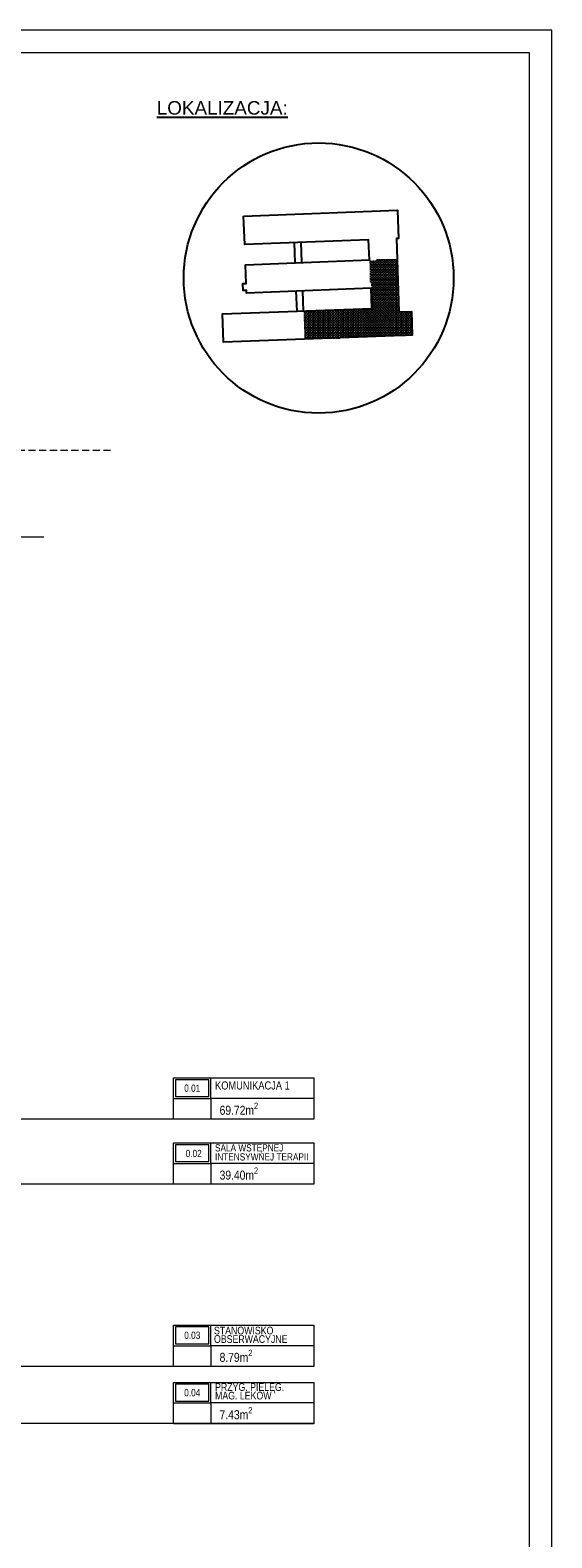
# Model space of a CAD drawing. Header units: millimetres. Extents: x -9409 to -3369, y -15007 to -6597.
# Tile 132 of 132: x -4528 to -3369, y -9944 to -6597. Entities that reach past the tile are written whole.
import ezdxf

# ---------------------------------------------------------------- set-up
doc = ezdxf.new("R2010")
doc.units = ezdxf.units.MM
doc.linetypes.add('ACAD_ISO02W100', pattern=[15, 12, -3])
doc.linetypes.add('CACHE2', pattern=[4.7625, 3.175, -1.5875])
for name, color, linetype, lineweight in [('A-AREA-____-IDEN', 81, 'Continuous', 5), ('sq_bud istn', 253, 'Continuous', 15), ('SQ_ISTN.Ściany', 140, 'Continuous', 35), ('SQ_Opisy', 7, 'Continuous', 18), ('SQ_PROJ.Ściany', 7, 'Continuous', 35), ('SQ_ZAKRES_OPRACOWANIA', 7, 'ACAD_ISO02W100', 20)]:
    doc.layers.add(name, color=color, linetype=linetype, lineweight=lineweight)
doc.layers.add('SQ_STREFY FUNKCJONALNE', color=7, linetype='Continuous')
doc.styles.add('Arial Narrow_2', font='ARIALN.TTF', dxfattribs={"height": 20})
doc.styles.add('SQ_Arial', font='arial.ttf')
doc.styles.get("Standard").update_dxf_attribs({"font": 'arial.ttf'})

# ---------------------------------------------------------------- blocks, each defined once
blk = doc.blocks.new('ET_pom_prokocim 1_200 - SZEROKA --4287470-__- 0_00 parter')
at = {"layer": 'A-AREA-____-IDEN'}
blk.add_line((2.94, 0.63), (2.94, -1.38), dxfattribs=at)
blk.add_wipeout([(-3.63, 2.63), (10, 2.63), (10, -1.38), (-3.63, -1.38)])
for p, q in [((-3.63, -1.38), (-3.63, 2.63)), ((-3.63, 2.63), (10, 2.63)), ((0, 0.63), (0, 2.63)), ((10, 2.63), (10, -1.38)), ((-3.63, 0.63), (0, 0.63)), ((0, 0.63), (0, -1.38)), ((10, 0.63), (0, 0.63)), ((10, -1.38), (-3.63, -1.38))]:
    blk.add_line(p, q, dxfattribs=at)
blk.add_lwpolyline([(-3.44, 0.82), (-0.19, 0.82), (-0.19, 2.45), (-3.44, 2.45)], close=True, dxfattribs=at)
blk = doc.blocks.new('LOKALIZACJA')
at = {"true_color": 0x000000}
h = blk.add_hatch(dxfattribs=at)
h.set_pattern_fill('ANGLE', color=18, scale=0.8)
h.set_pattern_definition([(0, (5599.9307, 6024.735), (0, 5.588), [4.064, -1.524]), (90, (5599.9307, 6024.735), (-5.588, 3e-16), [4.064, -1.524])])
h.paths.add_polyline_path([(28193.9, 30050.5), (28166.1, 30049.7), (28162, 30167.3), (28100.4, 30165.2), (28104.7, 30102.3), (28106.2, 30057.3), (27954.3, 30052), (27956.7, 29989.5), (28195.3, 29998.6)])
at = {"color": 18, "true_color": 0x000000}
for p, q in [((27935.7, 30158.8), (27934, 30203.9)), ((27950.3, 30159.3), (27948.6, 30204.4)), ((27939.7, 30051.5), (27938, 30095.6)), ((27954.3, 30052), (27952.7, 30096.2))]:
    blk.add_line(p, q, dxfattribs=at)
blk.add_lwpolyline([(27820.8, 30262.7), (28163, 30275.8), (28164.9, 30212.9), (28160.4, 30212.7), (28166.1, 30049.7), (28193.9, 30050.5), (28195.3, 29998.6), (27776.3, 29982.6), (27774.1, 30045.6), (28106.2, 30057.3), (28104.7, 30102.3), (27827.6, 30091.2), (27827.4, 30097.5), (27819.9, 30097.2), (27819.4, 30112.6), (27826.7, 30113), (27825.1, 30154.5), (28100.4, 30165.2), (28098.6, 30210), (27823.7, 30199.7)], close=True, dxfattribs=at)
blk.add_circle((27987.8, 30125), 299.9, dxfattribs=at)
at = {"color": 18, "true_color": 0x000000, "insert": (27627.9, 30517.8), "char_height": 30, "width": 960.086, "attachment_point": 1, "style": 'SQ_Arial'}
blk.add_mtext('{\\LLOKALIZACJA:}', dxfattribs=at)
blk = doc.blocks.new('stan projektowany')
at = {"layer": 'sq_bud istn'}
blk.add_line((-14963, 11585.6), (-17204.5, 11585.6), dxfattribs=at)
at = {"layer": 'SQ_ZAKRES_OPRACOWANIA', "linetype": 'CACHE2', "ltscale": 5}
blk.add_lwpolyline([(-14814.6, 11778), (-15737.1, 11778), (-15737.1, 11735.4), (-15837.1, 11820.5), (-15837.1, 11778), (-17204.5, 11778), (-17204.5, 11035.8), (-17162, 11035.8), (-17247.1, 10935.8), (-17204.5, 10935.8), (-17204.5, 9500.9), (-17162, 9500.9), (-17247.1, 9400.9), (-17204.5, 9400.9), (-17204.5, 8139.9), (-18379.8, 8139.9), (-18379.8, 8097.4), (-18479.8, 8182.5), (-18479.8, 8139.9), (-19419.6, 8139.9), (-19419.6, 5921)], dxfattribs=at)

msp = doc.modelspace()

# ---------------------------------------------------------------- block references
at = {"layer": 'A-AREA-____-IDEN', "lineweight": 18, "xscale": 22.88, "yscale": 22.88, "zscale": 22.88}
for p in [(-4126.6, -8983.4), (-4126.6, -9127.5), (-4126.6, -9532), (-4126.6, -9659.2)]:
    msp.add_blockref('ET_pom_prokocim 1_200 - SZEROKA --4287470-__- 0_00 parter', p, dxfattribs=at)
at = {"layer": 'SQ_STREFY FUNKCJONALNE', "lineweight": 30}
msp.add_blockref('LOKALIZACJA', (-31874.9, -37272.8), dxfattribs=at)

# ---------------------------------------------------------------- next in the draw order: linework, layer by layer
at = {"layer": 'A-AREA-____-IDEN'}
for p, q in [((-3897.8, -9014.9), (-5445.2, -9014.9)), ((-3897.8, -9159), (-4995.8, -9159)), ((-3897.8, -9563.5), (-5125.9, -9563.5)), ((-3897.8, -9690.7), (-4848.8, -9690.7))]:
    msp.add_line(p, q, dxfattribs=at)
at = {"layer": 'SQ_Opisy', "color": 7, "lineweight": 9, "true_color": 0xf7f7f7}
msp.add_lwpolyline([(-9408.9, -15007.5), (-3368.9, -15007.5), (-3368.9, -6597.5), (-9408.9, -6597.5)], close=True, dxfattribs=at)
at = {"layer": 'SQ_Opisy', "lineweight": 9}
msp.add_lwpolyline([(-9208.9, -14957.5), (-3418.9, -14957.5), (-3418.9, -6647.5), (-9208.9, -6647.5)], close=True, dxfattribs=at)

# ---------------------------------------------------------------- next in the draw order: block references
at = {"layer": 'SQ_ISTN.Ściany'}
msp.add_blockref('stan projektowany', (10465, -19308.6), dxfattribs=at)

# ---------------------------------------------------------------- next in the draw order: texts
at = {"layer": 'SQ_Opisy', "color": 7, "lineweight": 13}
for s, insert, char_height, width, attachment_point in [('{\\fArial Narrow|b0|i0|c238|p34;\\C256;KOMUNIKACJA 1}', (-4117.5, -8931), 18, 198.128, 1), ('{\\fArial Narrow|b0|i0|c238|p34;\\C256;0.01}', (-4168.1, -8946.1), 16, 219.596, 5), ('{\\fArial Narrow|b0|i0|c238|p34;\\C256;0.02}', (-4164.9, -9091.1), 16, 219.596, 5), ('{\\fArial Narrow|b0|i0|c238|p34;\\C256;0.03}', (-4168.1, -9494.6), 16, 219.596, 5), ('{\\fArial Narrow|b0|i0|c238|p34;\\C256;0.04}', (-4168.1, -9621.9), 16, 219.596, 5)]:
    msp.add_mtext(s, dxfattribs=dict(at, insert=insert, char_height=char_height, width=width, attachment_point=attachment_point))
at = {"layer": 'SQ_Opisy', "color": 7, "lineweight": 13, "attachment_point": 1}
for s, insert, char_height, width, line_spacing_factor in [('{\\fArial Narrow|b0|i0|c238|p34;\\C256;SALA WSTĘPNEJ INTENSYWNEJ TERAPII}', (-4117.5, -9070.5), 16, 264.787, 0.75), ('{\\fArial Narrow|b0|i0|c238|p34;\\C256;STANOWISKO OBSERWACYJNE}', (-4119.8, -9475.5), 17, 198.128, 0.666667), ('{\\fArial Narrow|b0|i0|c238|p34;\\C256;PRZYG. PIELĘG. MAG. LEKÓW}', (-4117.4, -9601), 17, 198.128, 0.666667)]:
    msp.add_mtext(s, dxfattribs=dict(at, insert=insert, char_height=char_height, width=width, line_spacing_factor=line_spacing_factor))
at = {"layer": 'SQ_PROJ.Ściany', "char_height": 20, "attachment_point": 1, "style": 'Arial Narrow_2'}
for s, insert in [('\\A1;69.72m{\\H0.7x;\\S2^ ;}', (-4107.3, -8978.2)), ('\\A1;39.40m{\\H0.7x;\\S2^ ;}', (-4107.3, -9122.2)), ('\\A1;8.79m{\\H0.7x;\\S2^ ;}', (-4107.3, -9526.7)), ('\\A1;7.43m{\\H0.7x;\\S2^ ;}', (-4107.3, -9654))]:
    msp.add_mtext(s, dxfattribs=dict(at, insert=insert))

doc.saveas('drawing.dxf')
